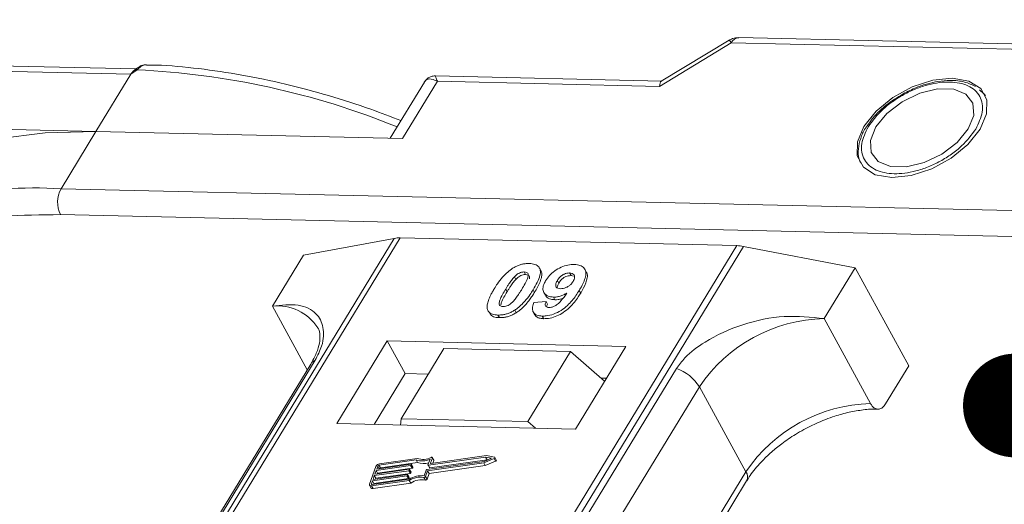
# Model space of a CAD drawing. Header units: millimetres. Extents: x 207 to 1682, y 260 to 1293.
# Tile 82 of 84: x 1477 to 1525, y 1082 to 1106. Entities that reach past the tile are written whole.
import ezdxf

# ---------------------------------------------------------------- set-up
doc = ezdxf.new("R2010")
doc.units = ezdxf.units.MM
doc.styles.get("Standard").update_dxf_attribs({"font": '仿宋_GB2312.ttf', "width": 0.8})
doc.dimstyles.new('ISO-25.1', dxfattribs={"dimtxt": 6, "dimasz": 5, "dimexe": 3.5, "dimexo": 0.625, "dimgap": 1.5, "dimtad": 1, "dimtoh": 1, "dimtxsty": 'Standard', "dimcen": 2.5, "dimadec": 0, "dimazin": 0, "dimtfac": 1, "dimtmove": 0, "dimatfit": 3, "dimfxl": 0, "dimarcsym": 0})

msp = doc.modelspace()

# ---------------------------------------------------------------- linework, layer by layer
at = {"color": 7, "linetype": 'Continuous', "lineweight": 15}
for p, q in [((1508.271, 1102.291), (1511.733, 1104.39)), ((1511.622, 1104.512), (1508.36, 1102.535)), ((1511.733, 1104.39), (1549.473, 1103.524)), ((1549.838, 1103.774), (1512.098, 1104.64)), ((1483.056, 1103.128), (1448.52, 1103.92)), ((1448.617, 1103.66), (1482.8, 1102.876)), ((1483.099, 1103.086), (1482.8, 1102.876)), ((1482.8, 1102.876), (1481.119, 1100.114)), ((1496.944, 1102.499), (1495.295, 1099.788)), ((1495.89, 1099.775), (1497.571, 1102.537)), ((1508.379, 1102.547), (1497.473, 1102.797)), ((1497.571, 1102.537), (1508.271, 1102.291)), ((1523.881, 1101.95), (1523.685, 1102.125)), ((1523.911, 1101.931), (1523.979, 1101.84)), ((1481.119, 1100.114), (1467.176, 1100.434)), ((1479.439, 1097.352), (1481.119, 1100.114)), ((1481.119, 1100.114), (1495.89, 1099.775)), ((1518.385, 1100.536), (1518.277, 1100.384)), ((1544.805, 1095.852), (1479.439, 1097.352)), ((1544.776, 1094.608), (1479.41, 1096.107)), ((1495.493, 1094.964), (1473.704, 1059.154)), ((1473.973, 1059.148), (1495.779, 1094.985)), ((1491.116, 1094.158), (1495.493, 1094.964)), ((1495.779, 1094.985), (1511.995, 1094.613)), ((1511.995, 1094.613), (1490.189, 1058.776)), ((1490.522, 1058.768), (1512.312, 1094.578)), ((1512.312, 1094.578), (1517.693, 1093.548)), ((1491.116, 1094.158), (1489.622, 1091.703)), ((1502.552, 1093.415), (1502.483, 1093.541)), ((1504.74, 1093.35), (1504.671, 1093.476)), ((1516.199, 1091.093), (1517.693, 1093.548)), ((1517.693, 1093.548), (1520.28, 1088.82)), ((1501.283, 1093.111), (1501.352, 1092.985)), ((1501.755, 1093.345), (1501.824, 1093.218)), ((1504.009, 1093.168), (1503.94, 1093.294)), ((1504.009, 1093.168), (1504.136, 1093.143)), ((1500.861, 1092.52), (1500.93, 1092.394)), ((1503.355, 1092.935), (1503.424, 1092.809)), ((1502.253, 1092.359), (1502.184, 1092.485)), ((1502.7, 1092.355), (1502.769, 1092.229)), ((1503.166, 1092.131), (1503.235, 1092.005)), ((1504.476, 1092.329), (1504.407, 1092.455)), ((1489.622, 1091.703), (1491.304, 1088.628)), ((1502.225, 1091.877), (1502.809, 1091.916)), ((1502.809, 1091.916), (1502.878, 1091.79)), ((1500.066, 1091.404), (1500.135, 1091.278)), ((1500.491, 1091.267), (1500.56, 1091.141)), ((1501.297, 1091.501), (1501.366, 1091.375)), ((1502.189, 1091.411), (1502.258, 1091.285)), ((1502.624, 1091.218), (1502.693, 1091.092)), ((1518.441, 1086.996), (1516.199, 1091.093)), ((1495.153, 1090.02), (1492.725, 1086.031)), ((1506.646, 1089.757), (1495.153, 1090.02)), ((1495.153, 1090.02), (1496.015, 1088.444)), ((1504.218, 1085.767), (1506.646, 1089.757)), ((1495.821, 1086.271), (1497.875, 1089.647)), ((1503.981, 1089.507), (1497.875, 1089.647)), ((1503.981, 1089.507), (1501.927, 1086.131)), ((1505.625, 1088.079), (1503.981, 1089.507)), ((1491.468, 1088.898), (1476.155, 1063.732)), ((1476.369, 1063.919), (1491.682, 1089.084)), ((1519.159, 1086.979), (1520.28, 1088.82)), ((1509.086, 1088.685), (1493.774, 1063.519)), ((1496.015, 1088.444), (1494.521, 1085.989)), ((1497.128, 1088.419), (1496.015, 1088.444)), ((1494.881, 1062.642), (1510.194, 1087.808)), ((1505.712, 1088.222), (1505.454, 1088.228)), ((1512.436, 1083.71), (1510.194, 1087.808)), ((1492.725, 1086.031), (1504.218, 1085.767)), ((1495.798, 1085.96), (1495.821, 1086.271)), ((1495.821, 1086.271), (1501.927, 1086.131)), ((1501.927, 1086.131), (1502.295, 1085.811)), ((1499.939, 1084.494), (1497.252, 1084.113)), ((1500.326, 1084.412), (1499.939, 1084.494)), ((1494.607, 1083.973), (1494.302, 1083.122)), ((1496.283, 1084.009), (1494.622, 1083.773)), ((1494.648, 1083.844), (1496.308, 1084.08)), ((1494.699, 1083.986), (1494.648, 1083.844)), ((1494.767, 1083.861), (1494.699, 1083.986)), ((1496.545, 1084.282), (1494.757, 1084.028)), ((1494.757, 1084.028), (1494.826, 1083.902)), ((1496.599, 1084.357), (1494.783, 1084.099)), ((1494.826, 1083.902), (1496.614, 1084.155)), ((1496.352, 1083.883), (1496.283, 1084.009)), ((1496.325, 1084.065), (1496.312, 1084.03)), ((1496.381, 1083.904), (1496.312, 1084.03)), ((1496.393, 1083.948), (1496.325, 1084.074)), ((1496.394, 1083.939), (1496.325, 1084.065)), ((1496.614, 1084.155), (1496.545, 1084.282)), ((1497.059, 1083.816), (1499.818, 1084.208)), ((1497.102, 1083.755), (1499.811, 1084.139)), ((1497.118, 1084.043), (1497.217, 1084.317)), ((1497.119, 1084.034), (1497.188, 1083.908)), ((1499.894, 1084.421), (1497.135, 1084.029)), ((1497.204, 1083.903), (1497.135, 1084.029)), ((1497.171, 1083.629), (1499.88, 1084.013)), ((1497.204, 1083.903), (1499.963, 1084.294)), ((1497.236, 1084.127), (1497.328, 1084.384)), ((1497.243, 1084.113), (1497.236, 1084.127)), ((1497.396, 1084.276), (1497.327, 1084.402)), ((1497.328, 1084.384), (1497.397, 1084.258)), ((1497.35, 1084.127), (1497.397, 1084.258)), ((1499.811, 1084.139), (1500.303, 1084.347)), ((1499.88, 1084.013), (1499.811, 1084.139)), ((1499.818, 1084.208), (1500.18, 1084.36)), ((1499.88, 1084.013), (1500.372, 1084.221)), ((1500.18, 1084.36), (1499.894, 1084.421)), ((1499.963, 1084.294), (1499.894, 1084.421)), ((1499.963, 1084.294), (1500.004, 1084.286)), ((1500.303, 1084.347), (1500.372, 1084.221)), ((1500.411, 1084.275), (1500.342, 1084.401)), ((1496.104, 1083.512), (1494.444, 1083.276)), ((1494.47, 1083.347), (1496.13, 1083.583)), ((1494.533, 1083.525), (1494.47, 1083.347)), ((1496.194, 1083.76), (1494.533, 1083.525)), ((1494.602, 1083.399), (1494.533, 1083.525)), ((1494.559, 1083.596), (1496.219, 1083.831)), ((1494.622, 1083.773), (1494.559, 1083.596)), ((1494.602, 1083.399), (1496.263, 1083.634)), ((1494.691, 1083.647), (1494.622, 1083.773)), ((1494.679, 1083.613), (1494.691, 1083.647)), ((1494.691, 1083.647), (1496.352, 1083.883)), ((1496.173, 1083.386), (1496.104, 1083.512)), ((1496.146, 1083.569), (1496.134, 1083.533)), ((1496.203, 1083.407), (1496.134, 1083.533)), ((1496.215, 1083.452), (1496.146, 1083.578)), ((1496.146, 1083.569), (1496.215, 1083.443)), ((1496.263, 1083.634), (1496.194, 1083.76)), ((1496.236, 1083.817), (1496.223, 1083.781)), ((1496.292, 1083.655), (1496.223, 1083.781)), ((1496.304, 1083.7), (1496.235, 1083.826)), ((1496.305, 1083.691), (1496.236, 1083.817)), ((1496.292, 1083.655), (1496.305, 1083.691)), ((1496.381, 1083.904), (1496.394, 1083.939)), ((1496.931, 1083.521), (1497.029, 1083.795)), ((1497.003, 1083.48), (1497.102, 1083.755)), ((1497.072, 1083.354), (1497.171, 1083.629)), ((1497.171, 1083.629), (1497.102, 1083.755)), ((1512.436, 1083.71), (1497.166, 1058.616)), ((1494.303, 1083.067), (1494.372, 1082.941)), ((1494.444, 1083.276), (1494.393, 1083.135)), ((1494.393, 1083.135), (1494.409, 1083.106)), ((1494.401, 1083.035), (1496.217, 1083.293)), ((1494.47, 1082.909), (1494.401, 1083.035)), ((1494.426, 1083.106), (1496.214, 1083.359)), ((1494.513, 1083.15), (1494.444, 1083.276)), ((1494.47, 1082.909), (1496.286, 1083.167)), ((1494.501, 1083.116), (1494.513, 1083.15)), ((1494.513, 1083.15), (1496.173, 1083.386)), ((1494.59, 1083.364), (1494.602, 1083.399)), ((1496.203, 1083.407), (1496.215, 1083.443)), ((1496.286, 1083.167), (1496.217, 1083.293)), ((1496.926, 1083.439), (1496.995, 1083.313)), ((1497.072, 1083.354), (1497.003, 1083.48)), ((1497.464, 1058.609), (1512.47, 1083.269))]:
    msp.add_line(p, q, dxfattribs=at)
at = {"color": 7, "linetype": 'Continuous', "lineweight": 15, "flags": 128}
for points in [[(1483.099, 1103.086), (1483.083, 1103.096), (1483.068, 1103.104), (1483.054, 1103.109), (1483.043, 1103.111), (1483.034, 1103.11), (1483.026, 1103.107), (1483.021, 1103.101), (1483.018, 1103.092)], [(1522.377, 1102.683), (1521.44, 1102.586), (1520.452, 1102.264), (1519.51, 1101.749), (1518.706, 1101.09), (1518.119, 1100.354), (1517.806, 1099.611), (1517.798, 1098.935), (1518.096, 1098.391), (1518.67, 1098.033), (1519.464, 1097.896), (1520.401, 1097.993), (1521.389, 1098.315), (1522.331, 1098.831), (1523.135, 1099.489), (1523.722, 1100.225), (1524.035, 1100.968), (1524.043, 1101.645), (1523.746, 1102.188), (1523.172, 1102.546), (1522.377, 1102.683)], [(1518.694, 1100.341), (1518.432, 1099.687), (1518.471, 1099.106), (1518.805, 1098.667), (1519.394, 1098.425), (1520.167, 1098.407), (1521.031, 1098.616), (1521.882, 1099.027), (1522.617, 1099.591), (1523.147, 1100.238), (1523.409, 1100.892), (1523.371, 1101.474), (1523.037, 1101.912), (1522.448, 1102.155), (1521.674, 1102.172), (1520.81, 1101.963), (1519.959, 1101.552), (1519.224, 1100.988), (1518.694, 1100.341)], [(1481.119, 1100.114), (1478.667, 1100.056), (1476.369, 1099.767), (1474.249, 1099.251), (1472.331, 1098.513), (1470.635, 1097.561), (1469.182, 1096.405), (1467.985, 1095.059), (1467.806, 1094.808)], [(1496.308, 1084.08), (1496.313, 1084.08), (1496.316, 1084.08), (1496.32, 1084.078), (1496.323, 1084.077), (1496.324, 1084.074), (1496.325, 1084.072), (1496.326, 1084.069), (1496.325, 1084.065)], [(1497.135, 1084.029), (1497.131, 1084.028), (1497.127, 1084.029), (1497.123, 1084.03), (1497.121, 1084.032), (1497.119, 1084.034), (1497.118, 1084.037), (1497.118, 1084.04), (1497.118, 1084.043)], [(1497.252, 1084.113), (1497.248, 1084.112), (1497.244, 1084.113), (1497.24, 1084.114), (1497.238, 1084.116), (1497.236, 1084.118), (1497.235, 1084.121), (1497.235, 1084.124), (1497.236, 1084.127)], [(1497.274, 1084.406), (1497.286, 1084.411), (1497.297, 1084.413), (1497.308, 1084.413), (1497.317, 1084.411), (1497.324, 1084.406), (1497.328, 1084.4), (1497.329, 1084.392), (1497.328, 1084.384)], [(1500.326, 1084.412), (1500.336, 1084.408), (1500.342, 1084.402), (1500.344, 1084.393), (1500.342, 1084.383), (1500.337, 1084.373), (1500.328, 1084.363), (1500.316, 1084.354), (1500.303, 1084.347)], [(1500.372, 1084.221), (1500.385, 1084.228), (1500.397, 1084.236), (1500.406, 1084.247), (1500.411, 1084.257), (1500.413, 1084.267), (1500.411, 1084.275)], [(1496.13, 1083.583), (1496.134, 1083.583), (1496.138, 1083.583), (1496.142, 1083.582), (1496.144, 1083.58), (1496.146, 1083.578), (1496.147, 1083.575), (1496.147, 1083.572), (1496.146, 1083.569)], [(1496.219, 1083.831), (1496.223, 1083.832), (1496.227, 1083.831), (1496.231, 1083.83), (1496.233, 1083.828), (1496.235, 1083.826), (1496.236, 1083.823), (1496.236, 1083.82), (1496.236, 1083.817)], [(1494.401, 1083.035), (1494.375, 1083.033), (1494.351, 1083.035), (1494.331, 1083.042), (1494.315, 1083.052), (1494.303, 1083.066), (1494.297, 1083.082), (1494.297, 1083.101), (1494.302, 1083.122)], [(1494.393, 1083.135), (1494.392, 1083.128), (1494.392, 1083.121), (1494.394, 1083.116), (1494.398, 1083.111), (1494.403, 1083.108), (1494.41, 1083.106), (1494.418, 1083.105), (1494.426, 1083.106)]]:
    msp.add_lwpolyline(points, dxfattribs=at)
at = {"color": 7, "linetype": 'Continuous', "lineweight": 15}
for centre, radius, start, end in [((1511.502, 1104.291), 0.252, 23.1821, 61.5127), ((1512.132, 1104.198), 0.443, 94.3757, 154.3004), ((1481.365, 1065.213), 37.913, 67.8978, 87.3791), ((1478.168, 1079.774), 17.623, 85.8654, 121.5842), ((1480.625, 1096.702), 1.352, 151.2883, 206.0774), ((1495.739, 1093.581), 1.404, 88.3644, 100.0749), ((1511.944, 1092.69), 1.923, 78.9596, 88.4511), ((1489.862, 1089.395), 2.32, 32.7281, 95.9449), ((1516.367, 1083.656), 7.439, 91.2925, 146.0732), ((1491.88, 1088.641), 0.486, 114.0472, 148.0355), ((1508.444, 1086.736), 2.052, 31.4947, 71.765), ((1518.609, 1079.558), 7.439, 91.2925, 146.0732), ((1494.812, 1083.872), 0.229, 97.4207, 153.8527), ((1494.767, 1083.952), 0.0762, 97.4207, 153.8527), ((1496.278, 1084.046), 0.0381, 277.4207, 333.8527), ((1496.836, 1085.141), 0.907, 251.2927, 294.8085), ((1496.881, 1085.125), 0.819, 249.8549, 298.6145), ((1496.896, 1084.958), 0.85, 250.6487, 287.8017), ((1497.377, 1084.266), 0.0214, 336.1246, 26.8104), ((1494.837, 1083.825), 0.0769, 97.5763, 152.4403), ((1496.099, 1083.55), 0.0381, 277.4207, 333.8527), ((1496.189, 1083.798), 0.0381, 277.4207, 333.8527), ((1496.817, 1082.353), 1.173, 84.4424, 120.9301), ((1496.258, 1083.672), 0.0381, 277.4207, 333.8527), ((1496.294, 1083.695), 0.011, 336.9348, 26.0002), ((1496.347, 1083.92), 0.0381, 277.4207, 333.8527), ((1496.384, 1083.943), 0.011, 336.9348, 26.0002), ((1497.063, 1083.778), 0.0381, 97.4207, 153.8527), ((1497.2, 1083.917), 0.0149, 216.6597, 287.1115), ((1512.094, 1083.463), 0.422, 332.7392, 35.9387), ((1496.168, 1083.424), 0.0381, 277.4207, 333.8527), ((1496.205, 1083.447), 0.011, 336.9348, 26.0002), ((1496.76, 1082.456), 0.998, 80.3986, 122.9491), ((1496.829, 1082.329), 0.998, 80.3986, 122.9491), ((1496.937, 1083.512), 0.0736, 261.7629, 334.647), ((1497.006, 1083.386), 0.0736, 261.7629, 334.647), ((1494.443, 1082.994), 0.0892, 216.6597, 287.1115)]:
    msp.add_arc(centre, radius, start, end, dxfattribs=at)
msp.add_ellipse((1508.616, 1101.661), major_axis=(-0.236, 0.883), ratio=0.289398, start_param=0.084261, end_param=0.701056, dxfattribs=at)
for points, knots in [([(1512.098, 1104.636), (1511.992, 1104.633), (1511.822, 1104.627), (1511.682, 1104.535), (1511.629, 1104.501)], [0, 0, 0, 0, 0.626203, 1, 1, 1, 1]), ([(1483.033, 1103.11), (1483.02, 1103.101), (1482.995, 1103.082), (1482.969, 1103.063), (1482.957, 1103.054)], [0, 0, 0, 0, 0.518796, 1, 1, 1, 1]), ([(1483.514, 1103.329), (1483.47, 1103.326), (1483.376, 1103.32), (1483.207, 1103.247), (1483.095, 1103.16), (1483.026, 1103.107)], [0, 0, 0, 0, 0.2496368, 0.538323, 1, 1, 1, 1]), ([(1483.555, 1103.33), (1483.551, 1103.331), (1483.511, 1103.342), (1483.43, 1103.319), (1483.317, 1103.27), (1483.207, 1103.189), (1483.133, 1103.118), (1483.099, 1103.086)], [0, 0, 0, 0, 0.0330436, 0.2854264, 0.5318753, 0.785768, 1, 1, 1, 1]), ([(1495.814, 1100.641), (1495.331, 1100.827), (1494.169, 1101.275), (1492.308, 1101.866), (1490.232, 1102.423), (1488.139, 1102.862), (1486.064, 1103.161), (1484.528, 1103.313), (1483.712, 1103.319), (1483.554, 1103.32)], [0, 0, 0, 0, 0.114988, 0.276983, 0.443362, 0.612888, 0.784719, 0.958276, 1, 1, 1, 1]), ([(1497.571, 1102.537), (1497.431, 1102.593), (1497.214, 1102.681), (1497.019, 1102.613), (1496.949, 1102.5), (1496.916, 1102.448)], [0, 0, 0, 0, 0.498413, 0.772928, 1, 1, 1, 1]), ([(1497.471, 1102.797), (1497.407, 1102.793), (1497.297, 1102.786), (1497.114, 1102.701), (1497.03, 1102.605), (1496.984, 1102.553)], [0, 0, 0, 0, 0.3893829, 0.6668621, 1, 1, 1, 1]), ([(1497.472, 1102.791), (1497.472, 1102.793), (1497.471, 1102.817), (1497.495, 1102.734), (1497.545, 1102.603), (1497.571, 1102.537)], [0, 0, 0, 0, 0.044563, 0.521846, 1, 1, 1, 1]), ([(1518.335, 1100.349), (1518.539, 1100.626), (1518.853, 1101.054), (1519.489, 1101.561), (1520.036, 1101.905), (1520.623, 1102.183), (1521.387, 1102.435), (1522.298, 1102.553), (1523.042, 1102.397), (1523.483, 1102.117), (1523.719, 1101.82), (1523.84, 1101.462), (1523.848, 1100.939), (1523.641, 1100.509), (1523.507, 1100.23)], [0, 0, 0, 0, 0.1197215, 0.184837, 0.25, 0.3151155, 0.3802785, 0.5, 0.6197215, 0.684837, 0.75, 0.8151155, 0.8802785, 1, 1, 1, 1]), ([(1523.505, 1102.285), (1523.333, 1102.366), (1522.976, 1102.535), (1522.342, 1102.594), (1521.736, 1102.544), (1521.186, 1102.423), (1520.619, 1102.237), (1520.23, 1102.042), (1520.02, 1101.936)], [0, 0, 0, 0, 0.1912901, 0.3970639, 0.559818, 0.6867563, 0.8302953, 1, 1, 1, 1]), ([(1520.02, 1101.936), (1519.738, 1101.765), (1519.344, 1101.525), (1518.86, 1101.1), (1518.572, 1100.811), (1518.427, 1100.598), (1518.385, 1100.536)], [0, 0, 0, 0, 0.431946, 0.604262, 0.884419, 1, 1, 1, 1]), ([(1518.277, 1100.384), (1518.249, 1100.346), (1518.106, 1100.149), (1517.946, 1099.776), (1517.832, 1099.278), (1517.834, 1098.858), (1517.946, 1098.647), (1517.982, 1098.579)], [0, 0, 0, 0, 0.062547, 0.320218, 0.586185, 0.865747, 1, 1, 1, 1]), ([(1523.507, 1100.23), (1523.303, 1099.953), (1522.988, 1099.525), (1522.353, 1099.018), (1521.805, 1098.674), (1521.219, 1098.396), (1520.454, 1098.144), (1519.543, 1098.026), (1518.799, 1098.182), (1518.359, 1098.462), (1518.122, 1098.759), (1518.002, 1099.117), (1517.993, 1099.64), (1518.2, 1100.07), (1518.335, 1100.349)], [0, 0, 0, 0, 0.1197215, 0.184837, 0.25, 0.3151155, 0.3802785, 0.5, 0.6197215, 0.684837, 0.75, 0.8151155, 0.8802785, 1, 1, 1, 1]), ([(1479.41, 1096.107), (1478.477, 1096.1), (1476.583, 1096.084), (1473.96, 1095.661), (1471.736, 1094.968), (1470.126, 1094.228), (1469.387, 1093.7), (1469.126, 1093.513)], [0, 0, 0, 0, 0.228681, 0.464455, 0.706869, 0.896356, 1, 1, 1, 1]), ([(1500.308, 1092.533), (1500.36, 1092.615), (1500.477, 1092.801), (1500.726, 1093.124), (1500.985, 1093.381), (1501.176, 1093.506), (1501.197, 1093.519)], [0, 0, 0, 0, 0.236731, 0.537555, 0.949668, 1, 1, 1, 1]), ([(1501.197, 1093.519), (1501.248, 1093.549), (1501.35, 1093.611), (1501.515, 1093.679), (1501.681, 1093.726), (1501.817, 1093.747), (1501.924, 1093.754), (1501.977, 1093.754), (1502.004, 1093.754)], [0, 0, 0, 0, 0.193776, 0.3936, 0.587864, 0.788908, 0.894169, 1, 1, 1, 1]), ([(1502.004, 1093.754), (1502.097, 1093.745), (1502.285, 1093.728), (1502.464, 1093.601), (1502.549, 1093.416), (1502.506, 1093.043), (1502.321, 1092.722), (1502.184, 1092.485)], [0, 0, 0, 0, 0.147566, 0.296688, 0.431278, 0.580404, 1, 1, 1, 1]), ([(1502.787, 1092.924), (1502.843, 1093.006), (1502.955, 1093.172), (1503.217, 1093.402), (1503.529, 1093.579), (1503.867, 1093.692), (1504.072, 1093.7), (1504.178, 1093.704)], [0, 0, 0, 0, 0.197927, 0.397728, 0.597413, 0.790584, 1, 1, 1, 1]), ([(1504.178, 1093.704), (1504.271, 1093.695), (1504.459, 1093.678), (1504.642, 1093.547), (1504.737, 1093.355), (1504.71, 1093.023), (1504.559, 1092.71), (1504.429, 1092.492), (1504.407, 1092.455)], [0, 0, 0, 0, 0.148288, 0.2977445, 0.4437132, 0.6077915, 0.9347078, 1, 1, 1, 1]), ([(1500.861, 1092.52), (1500.886, 1092.561), (1500.937, 1092.643), (1501.008, 1092.754), (1501.076, 1092.852), (1501.139, 1092.939), (1501.205, 1093.026), (1501.257, 1093.083), (1501.283, 1093.111)], [0, 0, 0, 0, 0.205942, 0.411959, 0.558149, 0.704502, 0.851801, 1, 1, 1, 1]), ([(1500.93, 1092.394), (1500.955, 1092.435), (1501.006, 1092.517), (1501.077, 1092.628), (1501.145, 1092.726), (1501.208, 1092.813), (1501.274, 1092.9), (1501.326, 1092.957), (1501.352, 1092.985)], [0, 0, 0, 0, 0.2059417, 0.4119594, 0.558149, 0.7045024, 0.8518015, 1, 1, 1, 1]), ([(1501.283, 1093.111), (1501.326, 1093.153), (1501.395, 1093.221), (1501.52, 1093.297), (1501.633, 1093.335), (1501.71, 1093.344), (1501.75, 1093.344), (1501.755, 1093.345)], [0, 0, 0, 0, 0.334804, 0.542561, 0.750382, 0.970721, 1, 1, 1, 1]), ([(1501.352, 1092.985), (1501.395, 1093.027), (1501.464, 1093.095), (1501.589, 1093.171), (1501.702, 1093.209), (1501.779, 1093.218), (1501.819, 1093.218), (1501.824, 1093.218)], [0, 0, 0, 0, 0.334804, 0.542561, 0.750382, 0.970721, 1, 1, 1, 1]), ([(1501.755, 1093.345), (1501.793, 1093.34), (1501.863, 1093.332), (1501.929, 1093.283), (1501.955, 1093.191), (1501.922, 1093.021), (1501.799, 1092.779), (1501.69, 1092.595), (1501.635, 1092.502)], [0, 0, 0, 0, 0.1046136, 0.1888141, 0.2735119, 0.444127, 0.7194809, 1, 1, 1, 1]), ([(1501.824, 1093.218), (1501.862, 1093.214), (1501.932, 1093.206), (1501.997, 1093.157), (1502.021, 1093.09), (1502.008, 1093.036), (1502.002, 1093.01)], [0, 0, 0, 0, 0.293658, 0.530016, 0.767769, 1, 1, 1, 1]), ([(1502.253, 1092.359), (1502.301, 1092.441), (1502.452, 1092.696), (1502.596, 1093.034), (1502.619, 1093.311), (1502.557, 1093.387), (1502.54, 1093.408)], [0, 0, 0, 0, 0.220552, 0.687786, 0.91457, 1, 1, 1, 1]), ([(1503.355, 1092.935), (1503.39, 1092.988), (1503.446, 1093.073), (1503.566, 1093.182), (1503.685, 1093.246), (1503.815, 1093.289), (1503.895, 1093.292), (1503.94, 1093.294)], [0, 0, 0, 0, 0.2913202, 0.4655393, 0.6416315, 0.798664, 1, 1, 1, 1]), ([(1503.424, 1092.809), (1503.459, 1092.862), (1503.515, 1092.947), (1503.635, 1093.056), (1503.754, 1093.12), (1503.884, 1093.163), (1503.964, 1093.166), (1504.009, 1093.168)], [0, 0, 0, 0, 0.29132, 0.465539, 0.641632, 0.798664, 1, 1, 1, 1]), ([(1503.94, 1093.294), (1503.986, 1093.289), (1504.079, 1093.278), (1504.161, 1093.203), (1504.194, 1093.104), (1504.167, 1092.991), (1504.126, 1092.917), (1504.107, 1092.883)], [0, 0, 0, 0, 0.207955, 0.420406, 0.62732, 0.827707, 1, 1, 1, 1]), ([(1504.476, 1092.329), (1504.524, 1092.411), (1504.669, 1092.659), (1504.797, 1092.992), (1504.805, 1093.256), (1504.742, 1093.328), (1504.729, 1093.343)], [0, 0, 0, 0, 0.227122, 0.68486, 0.934898, 1, 1, 1, 1]), ([(1499.987, 1091.534), (1499.979, 1091.568), (1499.963, 1091.637), (1499.974, 1091.784), (1500.023, 1091.974), (1500.114, 1092.182), (1500.211, 1092.369), (1500.276, 1092.478), (1500.308, 1092.533)], [0, 0, 0, 0, 0.1184406, 0.2393457, 0.4595932, 0.6849248, 0.8422399, 1, 1, 1, 1]), ([(1500.74, 1091.676), (1500.694, 1091.682), (1500.619, 1091.692), (1500.56, 1091.748), (1500.542, 1091.844), (1500.578, 1092.014), (1500.703, 1092.254), (1500.808, 1092.431), (1500.861, 1092.52)], [0, 0, 0, 0, 0.12537, 0.20229, 0.279179, 0.464758, 0.730582, 1, 1, 1, 1]), ([(1501.635, 1092.502), (1501.609, 1092.462), (1501.559, 1092.38), (1501.487, 1092.269), (1501.419, 1092.17), (1501.356, 1092.083), (1501.289, 1091.995), (1501.237, 1091.938), (1501.211, 1091.91)], [0, 0, 0, 0, 0.20527, 0.410616, 0.55715, 0.703844, 0.851471, 1, 1, 1, 1]), ([(1503.166, 1092.131), (1503.073, 1092.141), (1502.887, 1092.161), (1502.716, 1092.299), (1502.638, 1092.491), (1502.671, 1092.711), (1502.752, 1092.86), (1502.787, 1092.924)], [0, 0, 0, 0, 0.2101886, 0.4217733, 0.6236035, 0.8370344, 1, 1, 1, 1]), ([(1503.508, 1092.538), (1503.462, 1092.543), (1503.375, 1092.552), (1503.293, 1092.612), (1503.262, 1092.694), (1503.283, 1092.806), (1503.328, 1092.887), (1503.355, 1092.935)], [0, 0, 0, 0, 0.213937, 0.398075, 0.583091, 0.751666, 1, 1, 1, 1]), ([(1503.341, 1092.588), (1503.344, 1092.614), (1503.351, 1092.684), (1503.395, 1092.761), (1503.424, 1092.809)], [0, 0, 0, 0, 0.366323, 1, 1, 1, 1]), ([(1504.107, 1092.883), (1504.074, 1092.834), (1504.019, 1092.752), (1503.894, 1092.65), (1503.766, 1092.585), (1503.631, 1092.542), (1503.549, 1092.54), (1503.508, 1092.538)], [0, 0, 0, 0, 0.267394, 0.447214, 0.627122, 0.813065, 1, 1, 1, 1]), ([(1500.632, 1091.762), (1500.637, 1091.795), (1500.651, 1091.911), (1500.775, 1092.128), (1500.878, 1092.305), (1500.93, 1092.394)], [0, 0, 0, 0, 0.166989, 0.580698, 1, 1, 1, 1]), ([(1502.184, 1092.485), (1502.133, 1092.403), (1502.016, 1092.217), (1501.771, 1091.9), (1501.515, 1091.644), (1501.325, 1091.52), (1501.297, 1091.501)], [0, 0, 0, 0, 0.237281, 0.538591, 0.932677, 1, 1, 1, 1]), ([(1501.366, 1091.375), (1501.415, 1091.408), (1501.512, 1091.474), (1501.675, 1091.613), (1501.848, 1091.791), (1502.009, 1091.992), (1502.143, 1092.182), (1502.216, 1092.3), (1502.253, 1092.359)], [0, 0, 0, 0, 0.118595, 0.239509, 0.447458, 0.659935, 0.829685, 1, 1, 1, 1]), ([(1504.407, 1092.455), (1504.355, 1092.374), (1504.199, 1092.127), (1503.926, 1091.788), (1503.537, 1091.48), (1503.175, 1091.3), (1502.857, 1091.222), (1502.686, 1091.219), (1502.624, 1091.218)], [0, 0, 0, 0, 0.142337, 0.429127, 0.589943, 0.751205, 0.909895, 1, 1, 1, 1]), ([(1502.693, 1091.092), (1502.793, 1091.096), (1502.995, 1091.103), (1503.33, 1091.213), (1503.66, 1091.391), (1504.037, 1091.706), (1504.291, 1092.034), (1504.438, 1092.269), (1504.476, 1092.329)], [0, 0, 0, 0, 0.14324, 0.28761, 0.430449, 0.591135, 0.89544, 1, 1, 1, 1]), ([(1502.781, 1092.236), (1502.794, 1092.206), (1502.836, 1092.111), (1502.998, 1092.026), (1503.164, 1092.011), (1503.235, 1092.005)], [0, 0, 0, 0, 0.20752, 0.66568, 1, 1, 1, 1]), ([(1502.943, 1091.626), (1502.984, 1091.628), (1503.066, 1091.633), (1503.212, 1091.691), (1503.377, 1091.793), (1503.591, 1092.014), (1503.721, 1092.198), (1503.81, 1092.325)], [0, 0, 0, 0, 0.112015, 0.224355, 0.367768, 0.565827, 1, 1, 1, 1]), ([(1503.81, 1092.325), (1503.759, 1092.296), (1503.654, 1092.237), (1503.516, 1092.185), (1503.405, 1092.155), (1503.324, 1092.14), (1503.244, 1092.132), (1503.192, 1092.131), (1503.166, 1092.131)], [0, 0, 0, 0, 0.2434912, 0.4962659, 0.6182099, 0.7417038, 0.8701584, 1, 1, 1, 1]), ([(1503.235, 1092.005), (1503.284, 1092.006), (1503.385, 1092.008), (1503.517, 1092.038), (1503.595, 1092.065), (1503.617, 1092.072)], [0, 0, 0, 0, 0.409454, 0.83528, 1, 1, 1, 1]), ([(1491.682, 1089.084), (1491.8, 1089.319), (1492.102, 1089.919), (1492.114, 1090.714), (1491.759, 1091.418), (1490.944, 1091.834), (1490.061, 1091.746), (1489.622, 1091.703)], [0, 0, 0, 0, 0.1257134, 0.3212757, 0.5244662, 0.763484, 1, 1, 1, 1]), ([(1501.211, 1091.91), (1501.169, 1091.868), (1501.1, 1091.8), (1500.976, 1091.725), (1500.864, 1091.686), (1500.786, 1091.677), (1500.746, 1091.676), (1500.74, 1091.676)], [0, 0, 0, 0, 0.333678, 0.540413, 0.747264, 0.961209, 1, 1, 1, 1]), ([(1502.624, 1091.218), (1502.53, 1091.227), (1502.361, 1091.244), (1502.204, 1091.36), (1502.134, 1091.536), (1502.163, 1091.721), (1502.212, 1091.844), (1502.225, 1091.877)], [0, 0, 0, 0, 0.242788, 0.438865, 0.634801, 0.900936, 1, 1, 1, 1]), ([(1502.809, 1091.916), (1502.789, 1091.867), (1502.758, 1091.791), (1502.769, 1091.701), (1502.815, 1091.652), (1502.879, 1091.63), (1502.926, 1091.627), (1502.943, 1091.626)], [0, 0, 0, 0, 0.344714, 0.529059, 0.714209, 0.892196, 1, 1, 1, 1]), ([(1502.839, 1091.649), (1502.841, 1091.675), (1502.845, 1091.72), (1502.868, 1091.769), (1502.878, 1091.79)], [0, 0, 0, 0, 0.569737, 1, 1, 1, 1]), ([(1500.491, 1091.267), (1500.443, 1091.27), (1500.348, 1091.275), (1500.222, 1091.305), (1500.115, 1091.356), (1500.048, 1091.419), (1500.007, 1091.48), (1499.994, 1091.516), (1499.987, 1091.534)], [0, 0, 0, 0, 0.192635, 0.388697, 0.582015, 0.783044, 0.890959, 1, 1, 1, 1]), ([(1500.138, 1091.28), (1500.15, 1091.267), (1500.186, 1091.227), (1500.277, 1091.184), (1500.383, 1091.156), (1500.48, 1091.144), (1500.533, 1091.142), (1500.56, 1091.141)], [0, 0, 0, 0, 0.143925, 0.415852, 0.697483, 0.848301, 1, 1, 1, 1]), ([(1501.297, 1091.501), (1501.247, 1091.471), (1501.144, 1091.41), (1500.979, 1091.342), (1500.813, 1091.294), (1500.677, 1091.274), (1500.57, 1091.267), (1500.517, 1091.267), (1500.491, 1091.267)], [0, 0, 0, 0, 0.193769, 0.393564, 0.587886, 0.789131, 0.894283, 1, 1, 1, 1]), ([(1500.56, 1091.141), (1500.608, 1091.141), (1500.707, 1091.142), (1500.865, 1091.165), (1501.031, 1091.21), (1501.171, 1091.267), (1501.283, 1091.325), (1501.339, 1091.358), (1501.366, 1091.375)], [0, 0, 0, 0, 0.193594, 0.390501, 0.584817, 0.78683, 0.892868, 1, 1, 1, 1]), ([(1502.262, 1091.287), (1502.297, 1091.24), (1502.366, 1091.147), (1502.54, 1091.1), (1502.654, 1091.094), (1502.693, 1091.092)], [0, 0, 0, 0, 0.415852, 0.802138, 1, 1, 1, 1]), ([(1516.199, 1091.093), (1515.569, 1091.161), (1514.307, 1091.298), (1512.261, 1090.874), (1510.627, 1090.124), (1509.564, 1089.338), (1509.216, 1088.862), (1509.086, 1088.685)], [0, 0, 0, 0, 0.249096, 0.498243, 0.745205, 0.90541, 1, 1, 1, 1]), ([(1491.806, 1090.647), (1491.817, 1090.632), (1491.886, 1090.539), (1491.922, 1090.335), (1491.906, 1089.93), (1491.772, 1089.449), (1491.566, 1089.078), (1491.466, 1088.897)], [0, 0, 0, 0, 0.054359, 0.333223, 0.559722, 0.78604, 1, 1, 1, 1]), ([(1519.159, 1086.979), (1519.113, 1086.917), (1519.022, 1086.793), (1518.851, 1086.718), (1518.679, 1086.739), (1518.537, 1086.843), (1518.468, 1086.952), (1518.441, 1086.996)], [0, 0, 0, 0, 0.2146939, 0.4293877, 0.6440816, 0.8587754, 1, 1, 1, 1]), ([(1515.224, 1085.745), (1515.575, 1085.92), (1516.067, 1086.167), (1516.805, 1086.426), (1517.419, 1086.596), (1518.101, 1086.705), (1518.568, 1086.747), (1518.776, 1086.728), (1518.791, 1086.727)], [0, 0, 0, 0, 0.288391, 0.40474, 0.594322, 0.785544, 0.984773, 1, 1, 1, 1]), ([(1512.485, 1083.272), (1512.534, 1083.357), (1512.705, 1083.656), (1513.112, 1084.135), (1513.639, 1084.648), (1514.194, 1085.097), (1514.72, 1085.459), (1515.089, 1085.668), (1515.224, 1085.745)], [0, 0, 0, 0, 0.097286, 0.340622, 0.525469, 0.686972, 0.885597, 1, 1, 1, 1])]:
    msp.add_open_spline(points, degree=3, knots=knots, dxfattribs=at)
msp.add_open_spline([(1482.8, 1102.876), (1482.833, 1102.923), (1482.898, 1103.018), (1482.978, 1103.067), (1483.018, 1103.092)], degree=3, dxfattribs=at)

# ---------------------------------------------------------------- leaders
at = {"color": 5, "lineweight": 9}
for points in [[(1458.978, 1101.17), (1470.937, 1132.34), (1480.262, 1132.34)], [(1525.395, 1086.906), (1538.415, 1130.636), (1547.74, 1130.636)]]:
    msp.add_leader(points, dimstyle='ISO-25.1', override={"dimgap": 1.5, "dimtad": 0, "dimldrblk": 'Dot'}, dxfattribs=at)

doc.saveas('drawing.dxf')
